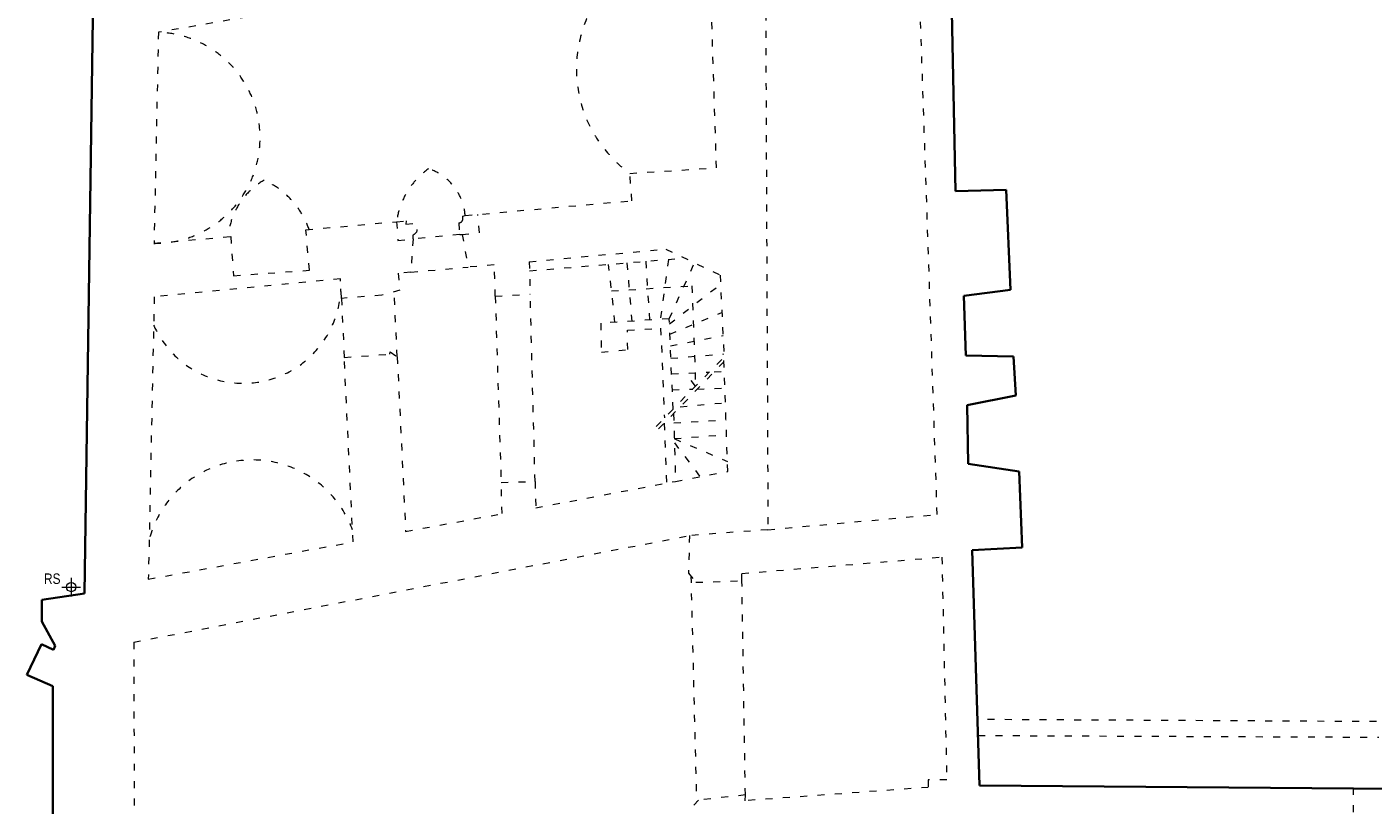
# Model space of a CAD drawing. Header units: centimetres. Extents: x -65222 to -44487, y -149615 to -110728.
# Tile 3 of 98: x -51121 to -48795, y -141096 to -139752. Entities that reach past the tile are written whole.
import ezdxf

# ---------------------------------------------------------------- set-up
doc = ezdxf.new("R2010")
doc.units = ezdxf.units.CM
doc.linetypes.add('ACAD_ISO03W100', pattern=[30, 12, -18])
for name, color, linetype, lineweight in [('arch C', 1, 'Continuous', 13), ('arch N', 1, 'ACAD_ISO03W100', 13), ('arch P', 7, 'Continuous', 35), ('opis', 31, 'Continuous', 0), ('ZRE Podkład', 253, 'Continuous', 9)]:
    doc.layers.add(name, color=color, linetype=linetype, lineweight=lineweight)
doc.styles.get("Standard").update_dxf_attribs({"font": 'ARIALN.TTF'})

# ---------------------------------------------------------------- blocks, each defined once
blk = doc.blocks.new('G$CBCE8FE14')
at = {"layer": 'arch C', "color": 253}
for p, q in [((-3847.3, -2576.2), (-3815, -2576.2)), ((-3831.2, -2560), (-3831.2, -2592.4)), ((-3831.2, -2579.7), (-3831.2, -2592.4))]:
    blk.add_line(p, q, dxfattribs=at)
blk.add_circle((-3831.2, -2576.2), 7.94, dxfattribs=at)
at = {"layer": 'arch N', "color": 253, "linetype": 'ACAD_ISO03W100'}
for p, q in [((-2335.2, -2450.7), (-2372.9, -1330.2)), ((-2632.4, -1375.2), (-2627.6, -2477.1)), ((-2729.2, -1453.9), (-3680.5, -1617.5)), ((-2716.4, -1851.8), (-2729.2, -1453.9)), ((-3680.5, -1617.5), (-3688.2, -1982.1)), ((-2866.2, -1861.3), (-2716.4, -1851.8)), ((-2862.6, -1908.5), (-2866.2, -1861.3)), ((-3150.6, -1934.2), (-2862.6, -1908.5)), ((-3425.8, -1958.7), (-3269.1, -1944.8)), ((-3269.1, -1944.8), (-3252.7, -1943.3)), ((-3269.1, -1944.8), (-3267, -1977.1)), ((-3252.7, -1943.3), (-3253, -1949.1)), ((-3253, -1949.1), (-3240.1, -1948.1)), ((-3161.6, -1946.7), (-3160.1, -1967)), ((-3154.8, -1935.1), (-3150.6, -1934.2)), ((-3154.8, -1941.2), (-3154.8, -1935.1)), ((-3126, -1963.9), (-3128.9, -1932.3)), ((-3688.2, -1982.1), (-3555.4, -1970.3)), ((-3555.4, -1970.3), (-3551, -2038.1)), ((-3419.6, -2028.6), (-3425.8, -1958.7)), ((-3267, -1977.1), (-3240.6, -1974.7)), ((-3240.6, -1974.7), (-3244.5, -2032)), ((-3160.1, -1967), (-3240.6, -1974.7)), ((-3240.6, -1974.7), (-3240.2, -1967.3)), ((-3160.1, -1967), (-3156, -1966.7)), ((-3156, -1966.7), (-3126, -1963.9)), ((-3156, -1966.7), (-3145.3, -2023.3)), ((-3039.8, -2013.9), (-2803.7, -1992.1)), ((-2803.7, -1992.1), (-2710.1, -2037)), ((-3100.4, -2019.4), (-3145.3, -2023.3)), ((-3098.7, -2073.7), (-3100.4, -2019.4)), ((-3039.8, -2013.9), (-3038.3, -2069.9)), ((-3039.4, -2029.6), (-2771.1, -2007.7)), ((-2891.8, -2118.7), (-2902.8, -2018.5)), ((-2871.3, -2015.9), (-2862.7, -2116.7)), ((-2838.8, -2013.2), (-2832, -2114.6)), ((-2799.5, -2010), (-2813.3, -2113.4)), ((-2798.2, -2112.4), (-2754.3, -2015.8)), ((-3366.1, -2043.8), (-3687.8, -2074.5)), ((-3551, -2038.1), (-3419.6, -2028.6)), ((-3364.5, -2077.3), (-3366.1, -2043.8)), ((-3244.5, -2032), (-3266.3, -2033.9)), ((-3266.3, -2033.9), (-3263.4, -2063.2)), ((-3244.5, -2032), (-3145.3, -2023.3)), ((-2710.1, -2037), (-2703.4, -2178.6)), ((-3263.4, -2063.2), (-3294.5, -2071.7)), ((-3267.9, -2178.2), (-3273.2, -2065.9)), ((-2897.7, -2064.5), (-2758.9, -2055.6)), ((-2797.8, -2121.5), (-2709.4, -2052.8)), ((-2758.9, -2055.6), (-2752.6, -2228.9)), ((-3687.8, -2074.5), (-3698, -2562.4)), ((-3294.5, -2071.7), (-3364.5, -2077.3)), ((-3364.5, -2077.3), (-3359.6, -2179.4)), ((-3098.7, -2073.7), (-3038.3, -2069.9)), ((-3098.7, -2073.7), (-3088.5, -2395.3)), ((-3029.8, -2393.8), (-3038.3, -2069.9)), ((-2798.2, -2112.4), (-2916.4, -2120.3)), ((-2791.4, -2268.6), (-2798.2, -2112.4)), ((-2797, -2139.1), (-2707.1, -2101.5)), ((-2916.4, -2120.3), (-2915.3, -2170.2)), ((-2870.3, -2132.1), (-2812.9, -2128.9)), ((-2869.7, -2165.9), (-2870.3, -2132.1)), ((-2812.9, -2128.9), (-2806.4, -2284)), ((-2796.1, -2159.5), (-2705.2, -2141.4)), ((-3359.6, -2179.4), (-3280.5, -2173.7)), ((-3344.2, -2498.2), (-3359.6, -2179.4)), ((-3280.5, -2173.7), (-3280.3, -2169.7)), ((-3280.3, -2169.7), (-3267.9, -2178.2)), ((-3267.9, -2178.2), (-3253.5, -2480.1)), ((-2915.3, -2170.2), (-2869.7, -2165.9)), ((-2820.7, -2298.6), (-2703.4, -2178.6)), ((-2795.2, -2180.8), (-2703.7, -2173.3)), ((-2697, -2376.5), (-2703.7, -2178.8)), ((-2703.5, -2186.7), (-2820.6, -2307.2)), ((-2794, -2207.6), (-2728.9, -2204.7)), ((-2720.6, -2204.3), (-2702.9, -2203.7)), ((-2752.6, -2228.9), (-2766, -2211.7)), ((-2749.6, -2234.1), (-2701.9, -2232.5)), ((-2792.8, -2235.3), (-2757.5, -2233.9)), ((-2790.7, -2276.4), (-2787.3, -2393.5)), ((-2779.3, -2264.7), (-2701, -2257.5)), ((-2806.7, -2292.8), (-2802.7, -2396.5)), ((-2790.2, -2292.4), (-2700, -2287.3)), ((-2789.4, -2319.6), (-2699.2, -2312.7)), ((-2789.4, -2319.6), (-2697.6, -2359)), ((-2789.2, -2326.9), (-2744.8, -2385.5)), ((-3088.5, -2395.3), (-3029.8, -2393.8)), ((-3086.8, -2449.3), (-3088.5, -2395.3)), ((-3029.8, -2393.8), (-3028.6, -2439.2)), ((-3028.6, -2439.2), (-2787.3, -2393.5)), ((-2787.3, -2393.5), (-2697, -2376.5)), ((-3253.5, -2480.1), (-3086.8, -2449.3)), ((-2627.6, -2477.1), (-2335.2, -2450.7)), ((-3723.3, -2671.4), (-2763.1, -2487.2)), ((-2763.1, -2487.2), (-2764.7, -2552)), ((-2627.6, -2477.1), (-2763.1, -2487.2)), ((-3698, -2562.4), (-3344.2, -2498.2)), ((-2672.5, -2552.7), (-2327.1, -2524.3)), ((-2327.1, -2524.3), (-2318.7, -2909.2)), ((-2764.7, -2552), (-2752.1, -2567.8)), ((-2760.7, -2557), (-2751, -2948)), ((-2672.5, -2565.3), (-2672.5, -2552.7)), ((-2752.1, -2567.8), (-2672.5, -2565.3)), ((-2666.6, -2935.4), (-2672.5, -2565.3)), ((-3723.3, -2671.4), (-3721.9, -3078.6)), ((-1546.4, -2808.8), (-2265.3, -2805)), ((-2264.5, -2832.6), (-1572.1, -2835.5)), ((-2350.5, -2922.3), (-2667.2, -2945.3)), ((-2318.7, -2909.2), (-2350.5, -2909.2)), ((-2350.5, -2909.2), (-2350.5, -2922.3)), ((-1616.3, -3235.3), (-1615.7, -2924.2)), ((-2747.7, -2944.1), (-2759.5, -2957.8)), ((-2666.6, -2935.4), (-2747.7, -2944.1)), ((-2667.2, -2945.3), (-2666.6, -2935.4))]:
    blk.add_line(p, q, dxfattribs=at)
for centre, radius, start, end in [((-2735.5, -1680.8), 222.9, 103.0325, 234.0781), ((-3687.3, -1799.8), 182.4, 269.7031, 87.8611), ((-3136.5, -1962.5), 133.8, 125.2893, 172.3906), ((-3243.3, -1941.4), 92.9, 4.4465, 71.5109), ((-3436.1, -1981.1), 124.5, 119.8898, 175.2291), ((-3557, -2005.1), 144.5, 18.9212, 65.9673), ((-3243.4, -1957.7), 10.1, 288.8541, 70.6142), ((-3161, -1940.4), 6.23, 264.9488, 352.7201), ((-3534.3, -2055), 169.1, 203.943, 358.1044), ((-3518.3, -2540.9), 184.4, 20.1909, 165.128)]:
    blk.add_arc(centre, radius, start, end, dxfattribs=at)
at = {"layer": 'arch P', "color": 253}
for p, q in [((-3808.4, -2587.2), (-3783.1, -876.9)), ((-2303.3, -1892.3), (-2315, -1320.2)), ((-2216.3, -1890), (-2303.3, -1892.3)), ((-2208.5, -2062.8), (-2216.3, -1890)), ((-2289, -2072.7), (-2208.5, -2062.8)), ((-2285.9, -2176.1), (-2289, -2072.7)), ((-2203.2, -2177.6), (-2285.9, -2176.1)), ((-2199.5, -2244.9), (-2203.2, -2177.6)), ((-2283.6, -2262), (-2199.5, -2244.9)), ((-2281.4, -2363.2), (-2283.6, -2262)), ((-2193.5, -2376.6), (-2281.4, -2363.2)), ((-2188.3, -2507.5), (-2193.5, -2376.6)), ((-2274.5, -2512.4), (-2188.3, -2507.5)), ((-2261.8, -2918.9), (-2274.5, -2512.4)), ((-3881.7, -2598.3), (-3808.4, -2587.2)), ((-3881.7, -2598.3), (-3881.7, -2635.6)), ((-3881.7, -2635.6), (-3858.9, -2677.5)), ((-3882.3, -2675.1), (-3907.7, -2727.7)), ((-3862, -2684.5), (-3882.3, -2675.1)), ((-3858.9, -2677.5), (-3862, -2684.5)), ((-3907.7, -2727.7), (-3862.7, -2747.2)), ((-3862.7, -2747.2), (-3862.7, -2996.3)), ((-1615.7, -2924.2), (-2261.8, -2918.9)), ((-475.5, -2933.7), (-1615.7, -2924.2))]:
    blk.add_line(p, q, dxfattribs=at)
at = {"layer": 'opis', "color": 253, "insert": (-3864, -2561.8), "char_height": 18, "attachment_point": 5}
blk.add_mtext_dynamic_manual_height_columns('RS', width=71.788, gutter_width=12.5, heights=[0], dxfattribs=at)

msp = doc.modelspace()

# ---------------------------------------------------------------- block references
at = {"layer": 'ZRE Podkład', "color": 1}
msp.add_blockref('G$CBCE8FE14', (-47212.8, -138143.6), dxfattribs=at)

doc.saveas('drawing.dxf')
